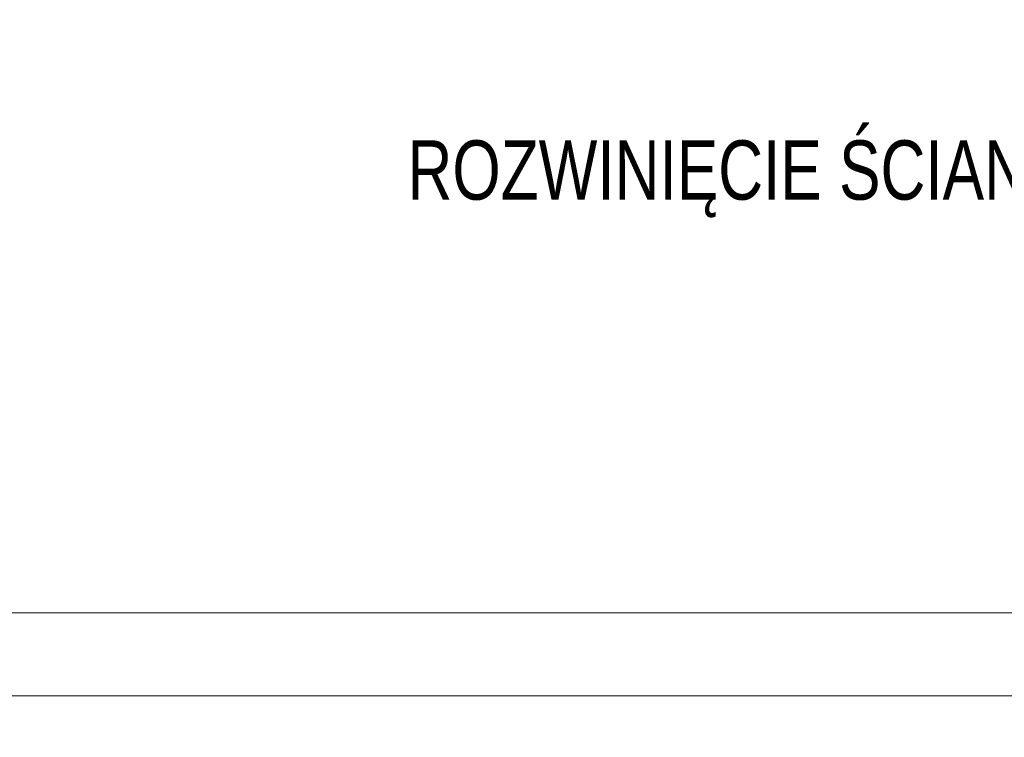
# Model space of a CAD drawing. Header units: inches. Extents: x 53216 to 117387, y -66787 to -22834.
# Tile 28 of 256: x 57994 to 58409, y -31068 to -30766. Entities that reach past the tile are written whole.
import ezdxf

# ---------------------------------------------------------------- set-up
doc = ezdxf.new("R2010")
doc.units = ezdxf.units.IN
doc.header["$MEASUREMENT"] = 0
doc.layers.add('A--tabelka rysunku', color=7, linetype='Continuous', lineweight=0)
doc.layers.add('p--podpis rysunku', color=7, linetype='Continuous', lineweight=0)
doc.styles.get("Standard").update_dxf_attribs({"font": 'arial.ttf', "width": 0.75})

msp = doc.modelspace()

# ---------------------------------------------------------------- linework, layer by layer
at = {"layer": 'A--tabelka rysunku', "linetype": 'Continuous'}
for points in [[(57415.894, -31050.629), (59515.894, -31050.629), (59515.894, -29565.629), (57415.894, -29565.629)], [(57415.894, -31050.629), (59515.894, -31050.629), (59515.894, -29565.629), (57415.894, -29565.629)], [(57540.894, -31015.629), (59480.894, -31015.629), (59480.894, -29600.629), (57540.894, -29600.629)], [(57415.894, -32535.629), (59515.894, -32535.629), (59515.894, -31050.629), (57415.894, -31050.629)], [(57415.894, -32535.629), (59515.894, -32535.629), (59515.894, -31050.629), (57415.894, -31050.629)]]:
    msp.add_lwpolyline(points, close=True, dxfattribs=at)

# ---------------------------------------------------------------- texts
at = {"layer": 'p--podpis rysunku', "insert": (58328.552, -30816.442), "char_height": 25, "width": 873.06963, "attachment_point": 2}
msp.add_mtext('ROZWINIĘCIE ŚCIAN    1:50', dxfattribs=at)

doc.saveas('drawing.dxf')
